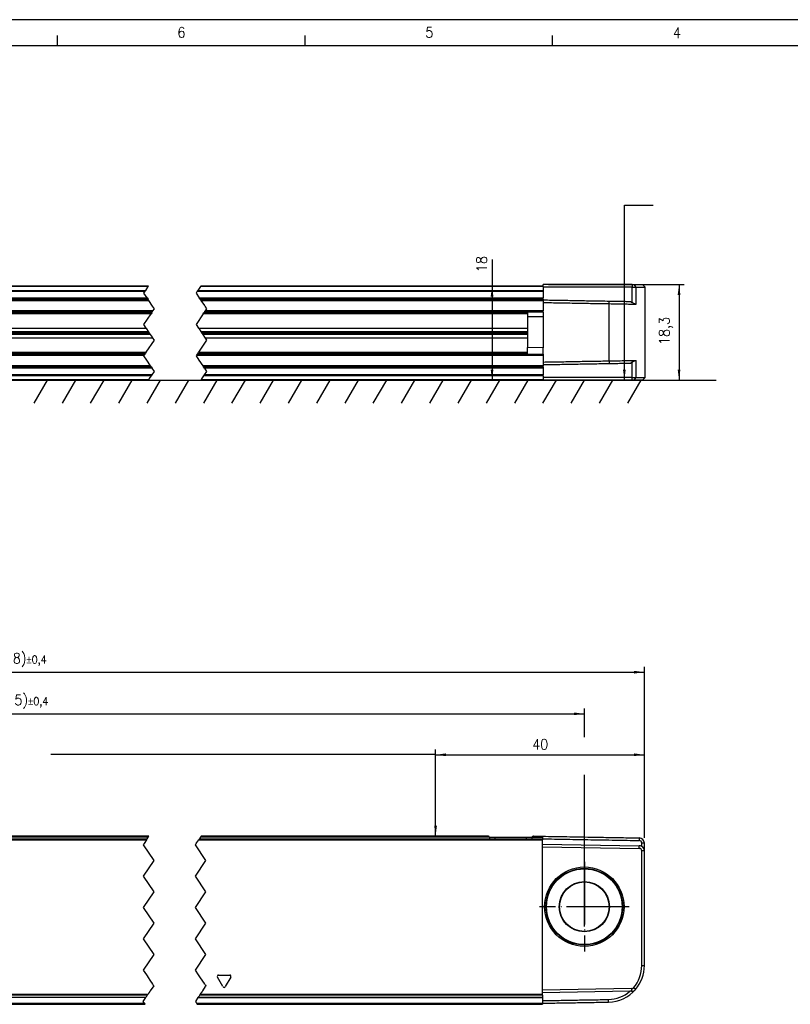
# Model space of a CAD drawing. Header units: millimetres. Extents: x -500 to 692, y -226 to 328.
# Tile 15 of 22: x -203 to -56, y 139 to 328. Entities that reach past the tile are written whole.
import ezdxf

# ---------------------------------------------------------------- set-up
doc = ezdxf.new("R2010")
doc.units = ezdxf.units.MM
doc.linetypes.add('DOT_CENTER', pattern=[14, 12, -1, 0, -1])
doc.layers.add('1', color=7, linetype='Continuous')
doc.styles.add('CONVERTER_11', font='txt.shx', dxfattribs={"width": 0.9})
doc.dimstyles.new('ME10_DIM_15', dxfattribs={"dimtxt": 2, "dimasz": 2, "dimexe": 1, "dimexo": 1, "dimgap": 1, "dimtad": 1, "dimdsep": 46, "dimtxsty": 'CONVERTER_11', "dimsah": 1, "dimcen": 0.09, "dimclrd": 2, "dimclre": 2, "dimclrt": 2, "dimadec": 0, "dimazin": 0, "dimtfac": 1, "dimtdec": 4, "dimtix": 1, "dimtmove": 0, "dimatfit": 3, "dimfxl": 1, "dimtolj": 1, "dimtzin": 0, "dimarcsym": 0})
doc.dimstyles.new('ME10_DIM_16', dxfattribs={"dimtxt": 2, "dimasz": 2, "dimexe": 1, "dimexo": 1, "dimgap": 1, "dimtad": 1, "dimdsep": 46, "dimtxsty": 'CONVERTER_11', "dimsah": 1, "dimcen": 0.09, "dimclrd": 2, "dimclre": 2, "dimclrt": 2, "dimadec": 0, "dimazin": 0, "dimtfac": 1, "dimtdec": 4, "dimtix": 1, "dimtmove": 0, "dimatfit": 3, "dimfxl": 1, "dimtolj": 1, "dimtzin": 0, "dimarcsym": 0})
doc.dimstyles.new('ME10_DIM_22', dxfattribs={"dimtxt": 2, "dimasz": 2, "dimexe": 1, "dimexo": 1, "dimgap": 1, "dimtad": 1, "dimdsep": 46, "dimtxsty": 'CONVERTER_11', "dimsah": 1, "dimcen": 0.09, "dimclrd": 2, "dimclre": 2, "dimclrt": 2, "dimadec": 0, "dimazin": 0, "dimtfac": 1, "dimtdec": 4, "dimtix": 1, "dimtmove": 0, "dimatfit": 3, "dimfxl": 1, "dimtolj": 1, "dimtzin": 0, "dimarcsym": 0})
doc.dimstyles.new('ME10_DIM_24', dxfattribs={"dimtxt": 2, "dimasz": 2, "dimexe": 1, "dimexo": 1, "dimgap": 1, "dimtad": 1, "dimdsep": 46, "dimtxsty": 'CONVERTER_11', "dimsah": 1, "dimcen": 0.09, "dimclrd": 2, "dimclre": 2, "dimclrt": 2, "dimadec": 0, "dimazin": 0, "dimtol": 1, "dimtp": 0.4, "dimtm": 0.4, "dimtfac": 0.75, "dimtdec": 0, "dimtix": 1, "dimtmove": 0, "dimatfit": 3, "dimfxl": 1, "dimtolj": 1, "dimtzin": 0, "dimarcsym": 0})
doc.dimstyles.new('ME10_DIM_25', dxfattribs={"dimtxt": 2, "dimasz": 2, "dimexe": 1, "dimexo": 1, "dimgap": 1, "dimtad": 1, "dimdsep": 46, "dimtxsty": 'CONVERTER_11', "dimsah": 1, "dimcen": 0.09, "dimclrd": 2, "dimclre": 2, "dimclrt": 2, "dimadec": 0, "dimazin": 0, "dimtol": 1, "dimtp": 0.4, "dimtm": 0.4, "dimtfac": 0.75, "dimtdec": 0, "dimtix": 1, "dimtmove": 0, "dimatfit": 3, "dimfxl": 1, "dimtolj": 1, "dimtzin": 0, "dimarcsym": 0})
doc.dimstyles.get("Standard").update_dxf_attribs({"dimtxt": 0.18, "dimasz": 0.18, "dimexe": 0.18, "dimexo": 0.0625, "dimgap": 0.09, "dimtad": 0, "dimtih": 1, "dimtoh": 1, "dimdec": 4, "dimzin": 0, "dimdsep": 46, "dimtxsty": 'Standard', "dimcen": 0.09, "dimadec": 0, "dimazin": 0, "dimtfac": 1, "dimtdec": 4, "dimtofl": 0, "dimtmove": 0, "dimatfit": 3, "dimfxl": 1, "dimtolj": 1, "dimtzin": 0, "dimarcsym": 0})

# ---------------------------------------------------------------- blocks, each defined once
blk = doc.blocks.new('REGLA_S-320-T__2', base_point=(-328.67, 258.75))
at = {"color": 7, "linetype": 'Continuous'}
for p, q in [((-328.17, 277.05), (-328.67, 276.55)), ((-328.67, 276.55), (-328.67, 259.25)), ((-326.97, 276.55), (-328.67, 276.55)), ((-326.59, 277.05), (-328.17, 277.05)), ((-326.23, 276.55), (-326.97, 276.55)), ((-326.22, 277.05), (-326.59, 277.05)), ((-312.17, 276.55), (-326.23, 276.55)), ((-309.17, 277.05), (-326.22, 277.05)), ((-309.17, 277.05), (-309.17, 276.75)), ((-303.44, 276.75), (-309.17, 276.75)), ((-294.9, 276.75), (-303.44, 276.75)), ((-291.04, 276.75), (-294.9, 276.75)), ((-251.3, 276.75), (-291.04, 276.75)), ((-251.3, 276.75), (-247.44, 276.75)), ((-247.44, 276.75), (-238.9, 276.75)), ((-238.9, 276.75), (-219.17, 276.75)), ((-178.74, 276.75), (-219.17, 276.75)), ((-103.14, 276.75), (-168.74, 276.75)), ((-86.09, 277.05), (-103.14, 277.05)), ((-103.14, 276.75), (-103.14, 277.05)), ((-103.14, 276.65), (-103.14, 276.75)), ((-103.14, 276.65), (-103.14, 276.55)), ((-86.09, 276.55), (-103.14, 276.55)), ((-103.14, 276.55), (-103.14, 275.93)), ((-103.14, 275.93), (-103.14, 275.75)), ((-103.14, 275.75), (-103.14, 274.49)), ((-86.09, 277.05), (-85.72, 277.05)), ((-86.09, 276.55), (-85.35, 276.55)), ((-85.72, 277.05), (-84.14, 277.05)), ((-85.35, 276.55), (-83.64, 276.55)), ((-84.14, 277.05), (-83.64, 276.55)), ((-83.64, 259.25), (-83.64, 276.55)), ((-325.91, 273.81), (-326.23, 273.59)), ((-219.17, 274.21), (-178.85, 274.21)), ((-168.85, 274.21), (-103.14, 274.21)), ((-103.14, 274.21), (-103.14, 274.49)), ((-103.14, 274.21), (-103.14, 274.1)), ((-103.14, 274.1), (-103.14, 274.01)), ((-103.14, 274.01), (-103.14, 273.6)), ((-103.14, 273.6), (-103.14, 271.98)), ((-86.4, 273.81), (-86.09, 273.59)), ((-178.06, 271.78), (-219.17, 271.78)), ((-103.14, 271.78), (-168.06, 271.78)), ((-106.14, 271.78), (-106.14, 270.83)), ((-103.14, 271.78), (-103.14, 271.98)), ((-103.14, 271.78), (-103.14, 270.85)), ((-103.14, 270.85), (-106.14, 270.83)), ((-106.14, 270.83), (-106.14, 264.97)), ((-219.17, 268.7), (-179.18, 268.7)), ((-219.17, 268.04), (-178.74, 268.04)), ((-169.18, 268.7), (-106.14, 268.7)), ((-168.74, 268.04), (-106.14, 268.04)), ((-178.54, 267.75), (-219.17, 267.75)), ((-178.35, 267.46), (-219.17, 267.46)), ((-177.91, 266.8), (-219.17, 266.8)), ((-106.14, 267.75), (-168.54, 267.75)), ((-106.14, 267.46), (-168.35, 267.46)), ((-106.14, 266.8), (-167.91, 266.8)), ((-106.14, 263.72), (-106.14, 264.97)), ((-103.14, 264.95), (-106.14, 264.97)), ((-103.14, 263.72), (-103.14, 264.95)), ((-325.91, 261.99), (-326.23, 262.21)), ((-219.17, 263.72), (-179.43, 263.72)), ((-169.43, 263.72), (-103.14, 263.72)), ((-103.14, 263.72), (-103.14, 263.52)), ((-103.14, 263.52), (-103.14, 262.2)), ((-86.4, 261.99), (-86.09, 262.21)), ((-178.24, 261.29), (-219.17, 261.29)), ((-103.14, 261.29), (-168.24, 261.29)), ((-103.14, 262.2), (-103.14, 261.7)), ((-103.14, 261.7), (-103.14, 261.49)), ((-103.14, 261.29), (-103.14, 261.49)), ((-103.14, 261.29), (-103.14, 261.01)), ((-103.14, 261.01), (-103.14, 259.75)), ((-328.17, 258.75), (-328.67, 259.25)), ((-326.97, 259.25), (-328.67, 259.25)), ((-326.59, 258.75), (-328.17, 258.75)), ((-326.23, 259.25), (-326.97, 259.25)), ((-326.22, 258.75), (-326.59, 258.75)), ((-326.23, 259.25), (-312.17, 259.25)), ((-326.22, 258.75), (-312.17, 258.75)), ((-312.17, 258.75), (-309.22, 258.75)), ((-309.17, 258.75), (-291.04, 258.75)), ((-251.3, 258.75), (-291.04, 258.75)), ((-251.3, 258.75), (-219.17, 258.75)), ((-178.74, 258.75), (-219.17, 258.75)), ((-168.74, 258.75), (-103.14, 258.75)), ((-103.14, 259.57), (-103.14, 259.75)), ((-103.14, 259.57), (-103.14, 259.25)), ((-86.09, 259.25), (-103.14, 259.25)), ((-103.14, 259.25), (-103.14, 258.85)), ((-103.14, 258.85), (-103.14, 258.8)), ((-103.14, 258.8), (-103.09, 258.8)), ((-103.14, 258.8), (-103.14, 258.75)), ((-103.09, 258.8), (-103.09, 258.75)), ((-86.09, 258.75), (-103.09, 258.75)), ((-86.09, 259.25), (-85.35, 259.25)), ((-85.72, 258.75), (-86.09, 258.75)), ((-84.14, 258.75), (-85.72, 258.75)), ((-85.35, 259.25), (-83.64, 259.25)), ((-84.14, 258.75), (-83.64, 259.25))]:
    blk.add_line(p, q, dxfattribs=at)
at = {"color": 3, "linetype": 'Continuous'}
for p, q in [((-326.59, 277.05), (-326.97, 276.55)), ((-326.97, 276.55), (-326.97, 273.29)), ((-326.22, 277.05), (-326.23, 276.55)), ((-326.23, 276.55), (-326.23, 273.59)), ((-251.36, 276.65), (-290.99, 276.65)), ((-178.81, 276.65), (-219.17, 276.65)), ((-219.17, 275.93), (-179.29, 275.93)), ((-219.17, 275.75), (-179.41, 275.75)), ((-169.41, 275.75), (-103.14, 275.75)), ((-169.29, 275.93), (-103.14, 275.93)), ((-103.14, 276.65), (-168.81, 276.65)), ((-86.09, 277.05), (-86.09, 276.55)), ((-86.09, 273.59), (-86.09, 276.55)), ((-85.35, 276.55), (-85.72, 277.05)), ((-85.35, 273.29), (-85.35, 276.55)), ((-321.79, 273.38), (-321.79, 273.88)), ((-219.17, 274.49), (-179.04, 274.49)), ((-219.17, 274.01), (-178.72, 274.01)), ((-169.04, 274.49), (-103.14, 274.49)), ((-168.72, 274.01), (-103.14, 274.01)), ((-90.52, 273.38), (-90.52, 273.88)), ((-321.79, 273.38), (-321.79, 262.42)), ((-177.92, 271.98), (-219.17, 271.98)), ((-219.17, 271.64), (-178.15, 271.64)), ((-168.15, 271.64), (-106.14, 271.64)), ((-103.14, 271.98), (-167.92, 271.98)), ((-90.52, 262.42), (-90.52, 273.38)), ((-178.28, 271.44), (-219.17, 271.44)), ((-106.14, 271.44), (-168.28, 271.44)), ((-103.14, 270.85), (-103.14, 264.95)), ((-326.97, 262.51), (-326.97, 259.25)), ((-326.23, 262.21), (-326.23, 259.25)), ((-321.79, 262.42), (-321.79, 261.92)), ((-219.17, 264.06), (-179.2, 264.06)), ((-179.34, 263.86), (-219.17, 263.86)), ((-219.17, 263.52), (-179.57, 263.52)), ((-169.57, 263.52), (-103.14, 263.52)), ((-106.14, 263.86), (-169.34, 263.86)), ((-169.2, 264.06), (-106.14, 264.06)), ((-90.52, 262.42), (-90.52, 261.92)), ((-86.09, 259.25), (-86.09, 262.21)), ((-85.35, 259.25), (-85.35, 262.51)), ((-178.37, 261.49), (-219.17, 261.49)), ((-178.05, 261.01), (-219.17, 261.01)), ((-103.14, 261.49), (-168.37, 261.49)), ((-103.14, 261.01), (-168.05, 261.01)), ((-326.59, 258.75), (-326.97, 259.25)), ((-326.22, 258.75), (-326.23, 259.25)), ((-290.99, 258.85), (-251.36, 258.85)), ((-178.07, 259.75), (-219.17, 259.75)), ((-178.2, 259.57), (-219.17, 259.57)), ((-219.17, 258.85), (-178.68, 258.85)), ((-168.68, 258.85), (-103.14, 258.85)), ((-103.14, 259.57), (-168.2, 259.57)), ((-103.14, 259.75), (-168.07, 259.75)), ((-86.09, 258.75), (-86.09, 259.25)), ((-85.72, 258.75), (-85.35, 259.25))]:
    blk.add_line(p, q, dxfattribs=at)
at = {"color": 2, "linetype": 'DOT_CENTER'}
for p, q in [((-179.64, 275.4), (-179.41, 275.75)), ((-179.41, 275.75), (-179.29, 275.93)), ((-179.29, 275.93), (-178.81, 276.65)), ((-178.81, 276.65), (-178.74, 276.75)), ((-169.41, 275.75), (-169.64, 275.4)), ((-169.29, 275.93), (-169.41, 275.75)), ((-168.81, 276.65), (-169.29, 275.93)), ((-168.74, 276.75), (-168.81, 276.65)), ((-179.04, 274.49), (-179.64, 275.4)), ((-179.04, 274.49), (-178.85, 274.21)), ((-178.72, 274.01), (-178.85, 274.21)), ((-177.99, 272.92), (-178.72, 274.01)), ((-169.64, 275.4), (-169.04, 274.49)), ((-168.85, 274.21), (-169.04, 274.49)), ((-168.85, 274.21), (-168.72, 274.01)), ((-168.72, 274.01), (-168.04, 273)), ((-178.15, 271.64), (-178.28, 271.44)), ((-178.15, 271.64), (-178.06, 271.78)), ((-178.06, 271.78), (-178.01, 271.86)), ((-178.01, 271.86), (-177.92, 271.98)), ((-177.64, 272.4), (-177.99, 272.92)), ((-177.92, 271.98), (-177.64, 272.4)), ((-168.28, 271.44), (-168.15, 271.64)), ((-168.06, 271.78), (-168.15, 271.64)), ((-168.01, 271.86), (-168.06, 271.78)), ((-167.99, 272.92), (-168.04, 273)), ((-167.92, 271.98), (-168.01, 271.86)), ((-167.99, 272.92), (-167.64, 272.4)), ((-167.64, 272.4), (-167.92, 271.98)), ((-179.64, 269.4), (-178.28, 271.44)), ((-168.28, 271.44), (-169.64, 269.4)), ((-179.18, 268.7), (-179.64, 269.4)), ((-179.08, 268.55), (-179.18, 268.7)), ((-178.74, 268.04), (-179.08, 268.55)), ((-178.54, 267.75), (-178.74, 268.04)), ((-169.64, 269.4), (-169.18, 268.7)), ((-169.18, 268.7), (-169.08, 268.55)), ((-169.08, 268.55), (-168.74, 268.04)), ((-168.74, 268.04), (-168.54, 267.75)), ((-179.2, 264.06), (-177.64, 266.4)), ((-178.35, 267.46), (-178.54, 267.75)), ((-178.01, 266.95), (-178.35, 267.46)), ((-177.91, 266.8), (-178.01, 266.95)), ((-177.64, 266.4), (-177.91, 266.8)), ((-167.64, 266.4), (-169.2, 264.06)), ((-168.54, 267.75), (-168.35, 267.46)), ((-168.35, 267.46), (-168.01, 266.95)), ((-168.01, 266.95), (-167.91, 266.8)), ((-167.91, 266.8), (-167.64, 266.4)), ((-179.64, 263.4), (-179.57, 263.52)), ((-179.1, 262.58), (-179.64, 263.4)), ((-179.57, 263.52), (-179.48, 263.65)), ((-179.48, 263.65), (-179.43, 263.72)), ((-179.43, 263.72), (-179.34, 263.86)), ((-179.2, 264.06), (-179.34, 263.86)), ((-178.37, 261.49), (-179.1, 262.58)), ((-169.57, 263.52), (-169.64, 263.4)), ((-169.64, 263.4), (-169.1, 262.58)), ((-169.48, 263.65), (-169.57, 263.52)), ((-169.43, 263.72), (-169.48, 263.65)), ((-169.34, 263.86), (-169.43, 263.72)), ((-169.34, 263.86), (-169.2, 264.06)), ((-169.1, 262.58), (-168.37, 261.49)), ((-178.24, 261.29), (-178.37, 261.49)), ((-178.24, 261.29), (-178.05, 261.01)), ((-178.07, 259.75), (-177.64, 260.4)), ((-177.64, 260.4), (-178.05, 261.01)), ((-168.37, 261.49), (-168.24, 261.29)), ((-168.05, 261.01), (-168.24, 261.29)), ((-167.64, 260.4), (-168.07, 259.75)), ((-168.05, 261.01), (-167.64, 260.4)), ((-178.68, 258.85), (-178.74, 258.75)), ((-178.61, 258.95), (-178.68, 258.85)), ((-178.61, 258.95), (-178.2, 259.57)), ((-178.2, 259.57), (-178.07, 259.75)), ((-168.68, 258.85), (-168.74, 258.75)), ((-168.61, 258.95), (-168.68, 258.85)), ((-168.2, 259.57), (-168.61, 258.95)), ((-168.07, 259.75), (-168.2, 259.57))]:
    blk.add_line(p, q, dxfattribs=at)
at = {"color": 7, "linetype": 'Continuous'}
for points, knots in [([(-326.23, 273.59), (-326.29, 273.55), (-326.42, 273.47), (-326.6, 273.38), (-326.76, 273.32), (-326.86, 273.3), (-326.89, 273.3)], [0, 0, 0, 0, 0.2322232, 0.4424336, 0.6192326, 0.7333374, 0.7333374, 0.7333374, 0.7333374]), ([(-321.79, 273.88), (-322.24, 273.87), (-323.12, 273.86), (-324.26, 273.84), (-325.18, 273.82), (-325.68, 273.81), (-325.91, 273.81)], [0, 0, 0, 0, 1.348748, 2.635871, 3.411692, 4.119118, 4.119118, 4.119118, 4.119118]), ([(-312.17, 274.05), (-312.72, 274.04), (-313.82, 274.02), (-315.98, 273.98), (-318.63, 273.93), (-320.74, 273.9), (-321.79, 273.88)], [0, 0, 0, 0, 1.651431, 3.302863, 6.463121, 9.622621, 9.622621, 9.622621, 9.622621]), ([(-312.17, 273.55), (-312.72, 273.54), (-313.82, 273.52), (-315.98, 273.48), (-318.63, 273.43), (-320.74, 273.4), (-321.79, 273.38)], [0, 0, 0, 0, 1.651431, 3.302863, 6.463247, 9.623627, 9.623627, 9.623627, 9.623627]), ([(-103.14, 274.1), (-102.09, 274.08), (-99.99, 274.05), (-96.84, 273.99), (-93.68, 273.93), (-91.58, 273.9), (-90.52, 273.88)], [0, 0, 0, 0, 3.15166, 6.30332, 9.463578, 12.623077, 12.623077, 12.623077, 12.623077]), ([(-103.14, 273.6), (-102.09, 273.58), (-99.99, 273.55), (-96.84, 273.49), (-93.68, 273.43), (-91.58, 273.4), (-90.52, 273.38)], [0, 0, 0, 0, 3.15166, 6.30332, 9.463704, 12.624084, 12.624084, 12.624084, 12.624084]), ([(-90.52, 273.88), (-90.07, 273.87), (-89.2, 273.86), (-88.06, 273.84), (-87.13, 273.82), (-86.64, 273.81), (-86.4, 273.81)], [0, 0, 0, 0, 1.348748, 2.635871, 3.411692, 4.119118, 4.119118, 4.119118, 4.119118]), ([(-85.45, 273.29), (-85.5, 273.31), (-85.58, 273.33), (-85.73, 273.39), (-85.9, 273.47), (-86.02, 273.55), (-86.09, 273.59)], [0, 0, 0, 0, 0.147767, 0.2645368, 0.4747472, 0.7069704, 0.7069704, 0.7069704, 0.7069704]), ([(-326.89, 273.3), (-326.9, 273.3), (-326.91, 273.29), (-326.92, 273.29), (-326.95, 273.29), (-326.96, 273.29), (-326.97, 273.29)], [0, 0, 0, 0, 0.01147354, 0.02791972, 0.05213133, 0.0755653, 0.0755653, 0.0755653, 0.0755653]), ([(-321.79, 273.38), (-322.28, 273.37), (-323.22, 273.36), (-324.58, 273.33), (-325.79, 273.31), (-326.55, 273.3), (-326.89, 273.3)], [0, 0, 0, 0, 1.45285, 2.839722, 4.057135, 5.101113, 5.101113, 5.101113, 5.101113]), ([(-90.52, 273.38), (-90.04, 273.37), (-89.09, 273.36), (-87.74, 273.33), (-86.54, 273.31), (-85.79, 273.3), (-85.45, 273.29)], [0, 0, 0, 0, 1.45285, 2.839722, 4.039971, 5.07247, 5.07247, 5.07247, 5.07247]), ([(-85.45, 273.29), (-85.43, 273.29), (-85.4, 273.29), (-85.36, 273.29), (-85.35, 273.29)], [0, 0, 0, 0, 0.0516883, 0.1027552, 0.1027552, 0.1027552, 0.1027552]), ([(-326.88, 262.51), (-326.89, 262.51), (-326.92, 262.51), (-326.95, 262.51), (-326.97, 262.51)], [0, 0, 0, 0, 0.04570452, 0.09092027, 0.09092027, 0.09092027, 0.09092027]), ([(-326.88, 262.51), (-326.84, 262.5), (-326.75, 262.47), (-326.61, 262.42), (-326.43, 262.34), (-326.31, 262.26), (-326.23, 262.21)], [0, 0, 0, 0, 0.1301788, 0.2770345, 0.4475943, 0.7194568, 0.7194568, 0.7194568, 0.7194568]), ([(-321.79, 262.42), (-322.28, 262.43), (-323.22, 262.44), (-324.57, 262.47), (-325.78, 262.49), (-326.53, 262.5), (-326.88, 262.51)], [0, 0, 0, 0, 1.45285, 2.839722, 4.047794, 5.085535, 5.085535, 5.085535, 5.085535]), ([(-312.17, 262.25), (-312.72, 262.26), (-313.82, 262.28), (-315.98, 262.32), (-318.63, 262.37), (-320.74, 262.4), (-321.79, 262.42)], [0, 0, 0, 0, 1.651431, 3.302863, 6.463247, 9.623627, 9.623627, 9.623627, 9.623627]), ([(-103.14, 262.2), (-102.09, 262.22), (-99.99, 262.25), (-96.84, 262.31), (-93.68, 262.37), (-91.58, 262.4), (-90.52, 262.42)], [0, 0, 0, 0, 3.15166, 6.30332, 9.463704, 12.624084, 12.624084, 12.624084, 12.624084]), ([(-90.52, 262.42), (-90.04, 262.43), (-89.09, 262.44), (-87.74, 262.47), (-86.52, 262.49), (-85.77, 262.5), (-85.42, 262.5)], [0, 0, 0, 0, 1.45285, 2.839722, 4.057135, 5.101113, 5.101113, 5.101113, 5.101113]), ([(-86.09, 262.21), (-86.03, 262.24), (-85.91, 262.32), (-85.73, 262.41), (-85.55, 262.48), (-85.46, 262.5), (-85.42, 262.5)], [0, 0, 0, 0, 0.1862189, 0.442405, 0.619204, 0.7333088, 0.7333088, 0.7333088, 0.7333088]), ([(-85.42, 262.5), (-85.42, 262.5), (-85.41, 262.51), (-85.39, 262.51), (-85.37, 262.51), (-85.36, 262.51), (-85.35, 262.51)], [0, 0, 0, 0, 0.01147354, 0.02791972, 0.05197784, 0.07433539, 0.07433539, 0.07433539, 0.07433539]), ([(-321.79, 261.92), (-322.24, 261.93), (-323.12, 261.94), (-324.26, 261.96), (-325.18, 261.98), (-325.68, 261.99), (-325.91, 261.99)], [0, 0, 0, 0, 1.348748, 2.635871, 3.411692, 4.119118, 4.119118, 4.119118, 4.119118]), ([(-312.17, 261.75), (-312.72, 261.76), (-313.82, 261.78), (-315.98, 261.82), (-318.63, 261.87), (-320.74, 261.9), (-321.79, 261.92)], [0, 0, 0, 0, 1.651431, 3.302863, 6.463121, 9.622621, 9.622621, 9.622621, 9.622621]), ([(-103.14, 261.7), (-102.09, 261.72), (-99.99, 261.75), (-96.84, 261.81), (-93.68, 261.87), (-91.58, 261.9), (-90.52, 261.92)], [0, 0, 0, 0, 3.15166, 6.30332, 9.463578, 12.623077, 12.623077, 12.623077, 12.623077]), ([(-90.52, 261.92), (-90.07, 261.93), (-89.2, 261.94), (-88.06, 261.96), (-87.13, 261.98), (-86.64, 261.99), (-86.4, 261.99)], [0, 0, 0, 0, 1.348748, 2.635871, 3.411692, 4.119118, 4.119118, 4.119118, 4.119118])]:
    blk.add_open_spline(points, degree=3, knots=knots, dxfattribs=at)
blk = doc.blocks.new('REGLA_S2-320-T__4', base_point=(-328.67, 258.75))
blk.add_blockref('REGLA_S-320-T__2', (-328.67, 258.75))
blk = doc.blocks.new('*D56')
at = {"layer": '1', "color": 2, "linetype": 'Continuous'}
for p, q in [((-112.95, 281.82), (-112.95, 276.75)), ((-104.14, 276.75), (-113.95, 276.75)), ((-112.95, 276.75), (-112.95, 258.75)), ((-104.14, 258.75), (-113.95, 258.75))]:
    blk.add_line(p, q, dxfattribs=at)
at = {"layer": '1', "color": 2}
for points in [[(-112.69, 274.75), (-113.21, 274.75), (-112.95, 276.75)], [(-113.21, 260.75), (-112.69, 260.75), (-112.95, 258.75)]]:
    blk.add_solid(points, dxfattribs=at)
at = {"layer": '1', "color": 2, "insert": (-113.95, 279.42), "char_height": 2, "attachment_point": 7, "rotation": 90, "line_spacing_factor": 0.60024, "style": 'CONVERTER_11'}
blk.add_mtext('18', dxfattribs=at)
blk = doc.blocks.new('*D57')
at = {"layer": '1', "color": 2, "linetype": 'Continuous'}
for p, q in [((-102.14, 277.05), (-76.13, 277.05)), ((-77.13, 277.05), (-77.13, 258.75)), ((-85.09, 258.75), (-76.13, 258.75))]:
    blk.add_line(p, q, dxfattribs=at)
at = {"layer": '1', "color": 2}
for points in [[(-76.87, 275.05), (-77.39, 275.05), (-77.13, 277.05)], [(-77.39, 260.75), (-76.87, 260.75), (-77.13, 258.75)]]:
    blk.add_solid(points, dxfattribs=at)
at = {"layer": '1', "color": 2, "insert": (-78.33, 265.45), "char_height": 2, "attachment_point": 7, "rotation": 90, "line_spacing_factor": 0.60024, "style": 'CONVERTER_11'}
blk.add_mtext('18,3', dxfattribs=at)
blk = doc.blocks.new('REGLA_S-320-T__33', base_point=(-328.8, 139.15))
at = {"color": 3, "linetype": 'Continuous'}
for p, q in [((-309.3, 170.66), (-179.14, 170.66)), ((-178.81, 171.15), (-299.13, 171.15)), ((-169.14, 170.66), (-103.27, 170.66)), ((-113.44, 171.15), (-168.81, 171.15)), ((-112.37, 170.86), (-112.37, 171.15)), ((-106.37, 170.86), (-106.37, 171.15)), ((-105.3, 171.15), (-103.27, 171.15)), ((-84.76, 171.03), (-84.76, 170.83)), ((-84.76, 170.83), (-84.76, 170.53)), ((-83.77, 170.03), (-84.27, 170.03)), ((-84.76, 169.03), (-84.76, 169.53)), ((-83.77, 168.53), (-84.27, 168.53)), ((-84.27, 146.57), (-83.77, 146.57)), ((-164.49, 142.53), (-165.56, 144.37)), ((-165.34, 144.75), (-163.21, 144.75)), ((-162.99, 144.37), (-164.06, 142.53)), ((-86.22, 142.15), (-86.21, 141.65)), ((-85.48, 141.99), (-85.85, 142.32)), ((-178.87, 141.05), (-309.3, 141.05)), ((-178.99, 140.88), (-309.3, 140.88)), ((-179.27, 140.45), (-309.3, 140.45)), ((-103.27, 140.45), (-169.27, 140.45)), ((-103.27, 140.88), (-168.99, 140.88)), ((-103.27, 141.05), (-168.87, 141.05)), ((-90.65, 139.57), (-90.65, 140.07)), ((-309.3, 139.35), (-179.54, 139.35)), ((-169.54, 139.35), (-103.27, 139.35))]:
    blk.add_line(p, q, dxfattribs=at)
at = {"color": 7, "linetype": 'Continuous'}
for p, q in [((-307.27, 170.86), (-179, 170.86)), ((-178.67, 171.35), (-298.84, 171.35)), ((-169, 170.86), (-103.27, 170.86)), ((-113.74, 171.35), (-168.67, 171.35)), ((-113.44, 171.15), (-113.44, 170.86)), ((-113.44, 171.15), (-112.37, 171.15)), ((-112.37, 171.15), (-106.37, 171.15)), ((-106.37, 171.15), (-105.3, 171.15)), ((-105.3, 171.15), (-105.3, 170.86)), ((-105.01, 171.35), (-104.27, 171.35)), ((-104.27, 171.35), (-103.27, 171.35)), ((-103.27, 171.35), (-103.27, 171.15)), ((-103.27, 171.15), (-103.27, 170.86)), ((-103.27, 170.86), (-103.27, 170.84)), ((-103.27, 170.84), (-103.27, 170.66)), ((-103.27, 169.85), (-103.27, 170.66)), ((-103.27, 169.85), (-84.76, 169.53)), ((-103.27, 169.35), (-103.27, 169.85)), ((-86.36, 171.05), (-84.76, 171.03)), ((-83.77, 168.53), (-83.77, 170.03)), ((-103.27, 169.35), (-84.76, 169.03)), ((-103.27, 141.85), (-103.27, 169.35)), ((-84.27, 146.57), (-84.27, 168.53)), ((-83.77, 146.57), (-83.77, 168.53)), ((-86.22, 142.15), (-103.27, 141.85)), ((-103.27, 141.36), (-103.27, 141.85)), ((-86.53, 141.64), (-103.27, 141.36)), ((-86.21, 141.65), (-86.53, 141.64)), ((-179.28, 140.43), (-309.3, 140.43)), ((-169.28, 140.43), (-103.27, 140.43)), ((-103.27, 141.05), (-103.27, 141.36)), ((-103.27, 140.88), (-103.27, 141.05)), ((-103.27, 140.88), (-103.27, 140.45)), ((-103.27, 140.45), (-103.27, 140.43)), ((-103.27, 140.43), (-103.27, 139.85)), ((-103.27, 139.85), (-103.27, 139.35)), ((-230.03, 139.15), (-179.41, 139.15)), ((-169.41, 139.15), (-103.27, 139.15)), ((-103.27, 139.35), (-103.27, 139.15))]:
    blk.add_line(p, q, dxfattribs=at)
at = {"color": 2, "linetype": 'DOT_CENTER'}
for p, q in [((-179.62, 169.94), (-179.77, 169.7)), ((-179.61, 169.95), (-179.62, 169.94)), ((-179.48, 170.14), (-179.61, 169.95)), ((-179.14, 170.66), (-179.48, 170.14)), ((-179.14, 170.66), (-179.01, 170.84)), ((-179.01, 170.84), (-179, 170.86)), ((-179, 170.86), (-178.81, 171.15)), ((-178.81, 171.15), (-178.67, 171.35)), ((-169.77, 169.7), (-169.62, 169.94)), ((-169.62, 169.94), (-169.61, 169.95)), ((-169.61, 169.95), (-169.48, 170.14)), ((-169.48, 170.14), (-169.14, 170.66)), ((-169.01, 170.84), (-169.14, 170.66)), ((-169, 170.86), (-169.01, 170.84)), ((-168.81, 171.15), (-169, 170.86)), ((-168.67, 171.35), (-168.81, 171.15)), ((-179.77, 169.7), (-177.77, 166.7)), ((-167.77, 166.7), (-169.77, 169.7)), ((-177.77, 166.7), (-179.77, 163.7)), ((-169.77, 163.7), (-167.77, 166.7)), ((-179.77, 163.7), (-177.77, 160.7)), ((-167.77, 160.7), (-169.77, 163.7)), ((-177.77, 160.7), (-179.77, 157.7)), ((-169.77, 157.7), (-167.77, 160.7)), ((-179.77, 157.7), (-177.77, 154.7)), ((-167.77, 154.7), (-169.77, 157.7)), ((-177.77, 154.7), (-179.77, 151.7)), ((-169.77, 151.7), (-167.77, 154.7)), ((-179.77, 151.7), (-177.77, 148.7)), ((-167.77, 148.7), (-169.77, 151.7)), ((-177.77, 148.7), (-179.77, 145.7)), ((-169.77, 145.7), (-167.77, 148.7)), ((-179.77, 145.7), (-179.17, 144.79)), ((-169.17, 144.79), (-169.77, 145.7)), ((-179.17, 144.79), (-178.69, 144.08)), ((-178.69, 144.08), (-178.65, 144.02)), ((-178.65, 144.02), (-178.63, 143.99)), ((-178.63, 143.99), (-178.62, 143.96)), ((-178.62, 143.96), (-178.23, 143.38)), ((-178.23, 143.38), (-178.19, 143.33)), ((-168.65, 144.02), (-169.17, 144.79)), ((-168.62, 143.96), (-168.65, 144.02)), ((-168.23, 143.38), (-168.62, 143.96)), ((-168.19, 143.33), (-168.23, 143.38)), ((-178.49, 141.63), (-178.67, 141.36)), ((-178.43, 141.72), (-178.49, 141.63)), ((-177.77, 142.7), (-178.43, 141.72)), ((-178.19, 143.33), (-177.99, 143.02)), ((-177.99, 143.02), (-177.9, 142.89)), ((-177.9, 142.89), (-177.88, 142.86)), ((-177.88, 142.86), (-177.87, 142.85)), ((-177.87, 142.85), (-177.78, 142.71)), ((-177.78, 142.71), (-177.77, 142.7)), ((-168.49, 141.63), (-168.67, 141.36)), ((-168.43, 141.72), (-168.49, 141.63)), ((-167.88, 142.54), (-168.43, 141.72)), ((-167.99, 143.02), (-168.19, 143.33)), ((-167.99, 143.02), (-167.9, 142.89)), ((-167.9, 142.89), (-167.88, 142.86)), ((-167.88, 142.86), (-167.87, 142.85)), ((-167.85, 142.59), (-167.88, 142.54)), ((-167.87, 142.85), (-167.78, 142.71)), ((-167.79, 142.67), (-167.85, 142.59)), ((-167.77, 142.7), (-167.79, 142.67)), ((-167.78, 142.71), (-167.77, 142.7)), ((-179.77, 139.7), (-179.28, 140.43)), ((-179.63, 139.49), (-179.77, 139.7)), ((-179.28, 140.43), (-179.27, 140.45)), ((-179.27, 140.45), (-179.18, 140.59)), ((-179.18, 140.59), (-179.08, 140.73)), ((-179.08, 140.73), (-179, 140.85)), ((-179, 140.85), (-178.99, 140.88)), ((-178.99, 140.88), (-178.88, 141.04)), ((-178.87, 141.05), (-178.88, 141.04)), ((-178.85, 141.09), (-178.87, 141.05)), ((-178.78, 141.19), (-178.85, 141.09)), ((-178.74, 141.25), (-178.78, 141.19)), ((-178.67, 141.36), (-178.74, 141.25)), ((-169.28, 140.43), (-169.77, 139.7)), ((-169.77, 139.7), (-169.63, 139.49)), ((-169.27, 140.45), (-169.28, 140.43)), ((-169.18, 140.59), (-169.27, 140.45)), ((-169.08, 140.73), (-169.18, 140.59)), ((-169, 140.85), (-169.08, 140.73)), ((-168.99, 140.88), (-169, 140.85)), ((-168.88, 141.04), (-168.99, 140.88)), ((-168.87, 141.05), (-168.88, 141.04)), ((-168.85, 141.09), (-168.87, 141.05)), ((-168.78, 141.19), (-168.85, 141.09)), ((-168.67, 141.36), (-168.78, 141.19)), ((-179.54, 139.35), (-179.63, 139.49)), ((-179.41, 139.15), (-179.54, 139.35)), ((-169.63, 139.49), (-169.54, 139.35)), ((-169.54, 139.35), (-169.41, 139.15))]:
    blk.add_line(p, q, dxfattribs=at)
at = {"color": 7, "linetype": 'Continuous'}
for radius in [7.61, 7.35, 7.25, 4.8, 4.75]:
    blk.add_circle((-95.27, 157.85), radius, dxfattribs=at)
for centre, radius, start, end in [((-84.77, 170.03), 1, 359.9948, 89.0052), ((-84.77, 170.03), 0.5, 359.9944, 88.5026), ((-84.77, 168.53), 1, 59.995, 89), ((-84.77, 168.53), 0.5, 0, 89), ((-84.77, 168.53), 1, 360, 59.995), ((-90.77, 146.57), 6.5, 319.1858, 360), ((-90.77, 146.57), 7, 319.1858, 360), ((-90.77, 146.57), 7, 271, 319.1858), ((-90.77, 146.57), 6.5, 271.0675, 310.7109), ((-86.23, 142.65), 0.5, 271, 319.1858), ((-86.23, 142.65), 1, 271, 319.1858)]:
    blk.add_arc(centre, radius, start, end, dxfattribs=at)
at = {"color": 3, "linetype": 'Continuous'}
for centre, start, end in [((-165.34, 144.5), 90, 210), ((-163.21, 144.5), 330, 90), ((-164.27, 142.65), 210, 330)]:
    blk.add_arc(centre, 0.25, start, end, dxfattribs=at)
at = {"color": 7, "linetype": 'Continuous'}
for points, knots in [([(-113.44, 171.15), (-113.45, 171.18), (-113.47, 171.25), (-113.56, 171.3), (-113.65, 171.34), (-113.71, 171.35), (-113.74, 171.35)], [0, 0, 0, 0, 0.0950945, 0.2040772, 0.2937684, 0.3846964, 0.3846964, 0.3846964, 0.3846964]), ([(-105.01, 171.35), (-105.04, 171.35), (-105.1, 171.34), (-105.19, 171.3), (-105.28, 171.25), (-105.3, 171.18), (-105.3, 171.15)], [0, 0, 0, 0, 0.0909075, 0.1805795, 0.289584, 0.3846956, 0.3846956, 0.3846956, 0.3846956]), ([(-103.27, 171.35), (-101.73, 171.32), (-98.65, 171.27), (-94.29, 171.19), (-90.19, 171.12), (-87.63, 171.08), (-86.36, 171.05)], [0, 0, 0, 0, 4.625706, 9.251412, 13.085721, 16.920029, 16.920029, 16.920029, 16.920029]), ([(-103.27, 170.86), (-101.73, 170.83), (-98.65, 170.77), (-94.02, 170.69), (-89.39, 170.61), (-86.3, 170.55), (-84.76, 170.53)], [0, 0, 0, 0, 4.625806, 9.251526, 13.885425, 18.51613, 18.51613, 18.51613, 18.51613]), ([(-84.27, 169.39), (-84.27, 169.5), (-84.27, 169.71), (-84.27, 169.92), (-84.27, 170.03)], [0, 0, 0, 0, 0.3170095, 0.6340198, 0.6340198, 0.6340198, 0.6340198]), ([(-103.27, 139.85), (-102.22, 139.87), (-100.12, 139.91), (-96.97, 139.96), (-93.81, 140.02), (-91.7, 140.05), (-90.65, 140.07)], [0, 0, 0, 0, 3.15166, 6.30332, 9.463578, 12.623078, 12.623078, 12.623078, 12.623078]), ([(-103.27, 139.35), (-102.22, 139.37), (-100.12, 139.41), (-96.97, 139.46), (-93.81, 139.52), (-91.7, 139.55), (-90.65, 139.57)], [0, 0, 0, 0, 3.15166, 6.30332, 9.463705, 12.62409, 12.62409, 12.62409, 12.62409])]:
    blk.add_open_spline(points, degree=3, knots=knots, dxfattribs=at)
at = {"layer": '1', "color": 2, "linetype": 'DOT_CENTER'}
for p, q in [((-95.27, 166.46), (-95.27, 149.24)), ((-86.67, 157.85), (-103.88, 157.85))]:
    blk.add_line(p, q, dxfattribs=at)
blk = doc.blocks.new('REGLA_S2-320-T__34', base_point=(-328.8, 117.05))
blk.add_blockref('REGLA_S-320-T__33', (-328.8, 139.15))
blk = doc.blocks.new('*D61')
at = {"layer": '1', "color": 2, "linetype": 'Continuous'}
for p, q in [((-123.77, 172.35), (-123.77, 187.95)), ((-123.77, 186.95), (-83.77, 186.95)), ((-83.77, 171.03), (-83.77, 187.95))]:
    blk.add_line(p, q, dxfattribs=at)
at = {"layer": '1', "color": 2}
for points in [[(-121.77, 187.22), (-121.77, 186.69), (-123.77, 186.95)], [(-85.77, 186.69), (-85.77, 187.22), (-83.77, 186.95)]]:
    blk.add_solid(points, dxfattribs=at)
at = {"layer": '1', "color": 2, "insert": (-105.27, 187.95), "char_height": 2, "attachment_point": 7, "rotation": 0.0001, "line_spacing_factor": 0.60024, "style": 'CONVERTER_11'}
blk.add_mtext('40', dxfattribs=at)
blk = doc.blocks.new('*D63')
at = {"layer": '1', "color": 2, "linetype": 'Continuous'}
for p, q in [((-317.3, 146.83), (-317.3, 195.8)), ((-317.3, 194.8), (-95.27, 194.8)), ((-95.27, 190.32), (-95.27, 195.8)), ((-95.27, 154.05), (-95.27, 183.11))]:
    blk.add_line(p, q, dxfattribs=at)
at = {"layer": '1', "color": 2}
for points in [[(-315.3, 195.06), (-315.3, 194.54), (-317.3, 194.8)], [(-97.27, 194.54), (-97.27, 195.06), (-95.27, 194.8)]]:
    blk.add_solid(points, dxfattribs=at)
at = {"layer": '1', "color": 2, "insert": (-214.1, 195.8), "char_height": 2, "attachment_point": 7, "rotation": 0.0001, "line_spacing_factor": 0.60024, "style": 'CONVERTER_11'}
blk.add_mtext('\\C2;\\C2;\\C2;(CM+115)\\C2;\\H1.5;{\\Fgdt;`}0,4\\C2;', dxfattribs=at)
blk = doc.blocks.new('*D64')
at = {"layer": '1', "color": 2, "linetype": 'Continuous'}
for p, q in [((-328.8, 171.03), (-328.8, 203.78)), ((-83.77, 171.03), (-83.77, 203.78)), ((-328.8, 202.78), (-83.77, 202.78))]:
    blk.add_line(p, q, dxfattribs=at)
at = {"layer": '1', "color": 2}
for points in [[(-326.8, 203.04), (-326.8, 202.51), (-328.8, 202.78)], [(-85.77, 202.51), (-85.77, 203.04), (-83.77, 202.78)]]:
    blk.add_solid(points, dxfattribs=at)
at = {"layer": '1', "color": 2, "insert": (-214.4, 203.78), "char_height": 2, "attachment_point": 7, "rotation": 0.0001, "line_spacing_factor": 0.60024, "style": 'CONVERTER_11'}
blk.add_mtext('\\C2;(CM+138)\\C2;\\H1.5;{\\Fgdt;`}0,4', dxfattribs=at)
blk = doc.blocks.new('_A2', base_point=(89.41, -87.22))
at = {"layer": '1', "color": 2, "linetype": 'Continuous'}
for p, q in [((94.41, 327.78), (-499.59, 327.78)), ((-196.19, 322.78), (-196.19, 324.78)), ((-148.77, 322.78), (-148.77, 324.78)), ((-101.35, 322.78), (-101.35, 324.78))]:
    blk.add_line(p, q, dxfattribs=at)
at = {"layer": '1', "color": 7, "linetype": 'Continuous'}
blk.add_line((89.41, 322.78), (-479.59, 322.78), dxfattribs=at)
at = {"layer": '1', "color": 2, "char_height": 2, "attachment_point": 4, "line_spacing_factor": 1.20048, "style": 'CONVERTER_11'}
for s, insert in [('6', (-173.23, 325.35)), ('5', (-125.73, 325.35)), ('4', (-78.31, 325.27))]:
    blk.add_mtext(s, dxfattribs=dict(at, insert=insert))
blk = doc.blocks.new('Bottom2', base_point=(-224.671, 267.9))
at = {"layer": '1', "color": 2, "linetype": 'Continuous'}
for p, q in [((-327.365, 258.75), (-70.004, 258.75)), ((-198.177, 258.75), (-200.746, 254.3)), ((-192.762, 258.75), (-195.331, 254.3)), ((-187.346, 258.75), (-189.915, 254.3)), ((-176.515, 258.75), (-179.084, 254.3)), ((-165.684, 258.75), (-168.253, 254.3)), ((-160.268, 258.75), (-162.837, 254.3)), ((-154.853, 258.75), (-157.422, 254.3)), ((-149.437, 258.75), (-152.006, 254.3)), ((-144.022, 258.75), (-146.591, 254.3)), ((-138.606, 258.75), (-141.175, 254.3)), ((-133.191, 258.75), (-135.76, 254.3)), ((-127.775, 258.75), (-130.344, 254.3)), ((-122.359, 258.75), (-124.929, 254.3)), ((-116.944, 258.75), (-119.513, 254.3)), ((-111.528, 258.75), (-114.098, 254.3)), ((-106.113, 258.75), (-108.682, 254.3)), ((-100.697, 258.75), (-103.266, 254.3)), ((-95.282, 258.75), (-97.851, 254.3)), ((-89.866, 258.75), (-92.435, 254.3)), ((-84.451, 258.75), (-87.02, 254.3))]:
    blk.add_line(p, q, dxfattribs=at)
at = {"layer": '1', "color": 2, "linetype": 'DOT_CENTER'}
for p, q in [((-181.93, 258.75), (-184.5, 254.3)), ((-171.099, 258.75), (-173.669, 254.3))]:
    blk.add_line(p, q, dxfattribs=at)
at = {"layer": '1', "color": 2}
blk.add_solid([(-87.868, 260.75), (-87.342, 260.75), (-87.605, 258.75)], dxfattribs=at)
blk.add_blockref('REGLA_S2-320-T__4', (-328.671, 258.75))
at = {"layer": '1'}
for base, p1, p2, dimstyle, picture, middle in [((-112.95, 276.75), (-103.144, 258.75), (-103.144, 276.75), 'ME10_DIM_15', '*D56', (-114.95, 280.62)), ((-77.131, 277.05), (-86.095, 258.75), (-103.144, 277.05), 'ME10_DIM_16', '*D57', (-79.231, 267.9))]:
    dim = blk.add_linear_dim(base=base, p1=p1, p2=p2, angle=90, dimstyle=dimstyle, dxfattribs=at)
    dim.commit()
    dim.dimension.update_dxf_attribs({"geometry": picture, "text_midpoint": middle, "text_rotation": 90})
at = {"layer": '1', "color": 2, "linetype": 'Continuous', "has_arrowhead": 0}
blk.add_leader([(-87.605, 258.75), (-87.605, 292.219), (-82.118, 292.219)], dimstyle='Standard', dxfattribs=at)
blk = doc.blocks.new('Front2', base_point=(-224.8, 144.2))
at = {"layer": '1', "color": 6, "linetype": 'Continuous'}
blk.add_line((-123.77, 171.35), (-123.77, 171.15), dxfattribs=at)
at = {"layer": '1', "color": 2}
blk.add_solid([(-124.033, 173.35), (-123.507, 173.35), (-123.77, 171.35)], dxfattribs=at)
blk.add_blockref('REGLA_S2-320-T__34', (-328.8, 117.05))
at = {"layer": '1'}
dim = blk.add_linear_dim(base=(-328.8, 202.778), p1=(-83.773, 170.027), p2=(-328.8, 170.027), text='(CM+138)', dimstyle='ME10_DIM_25', dxfattribs=at)
dim.commit()
dim.dimension.update_dxf_attribs({"geometry": '*D64', "text_midpoint": (-206.286, 204.778), "text_rotation": 0.00014})
dim = blk.add_linear_dim(base=(-317.3, 194.801), p1=(-95.273, 153.047), p2=(-317.3, 145.826), text='(CM+115)', dimstyle='ME10_DIM_24', override={"dimpost": '<>'}, dxfattribs=at)
dim.commit()
dim.dimension.update_dxf_attribs({"geometry": '*D63', "text_midpoint": (-206.286, 196.801), "text_rotation": 0.00014})
dim = blk.add_linear_dim(base=(-123.77, 186.954), p1=(-83.773, 170.027), p2=(-123.77, 171.35), dimstyle='ME10_DIM_22', dxfattribs=at)
dim.commit()
dim.dimension.update_dxf_attribs({"geometry": '*D61', "text_midpoint": (-103.771, 188.954), "text_rotation": 0.00014})
at = {"layer": '1', "color": 2, "linetype": 'Continuous', "has_arrowhead": 0}
blk.add_leader([(-123.77, 171.35), (-123.77, 187.013), (-197.496, 187.01)], dimstyle='Standard', dxfattribs=at)

msp = doc.modelspace()

# ---------------------------------------------------------------- block references
for name, p in [('_A2', (89.41, -87.22)), ('Bottom2', (-224.67, 267.9)), ('Front2', (-224.8, 144.2))]:
    msp.add_blockref(name, p)

doc.saveas('drawing.dxf')
